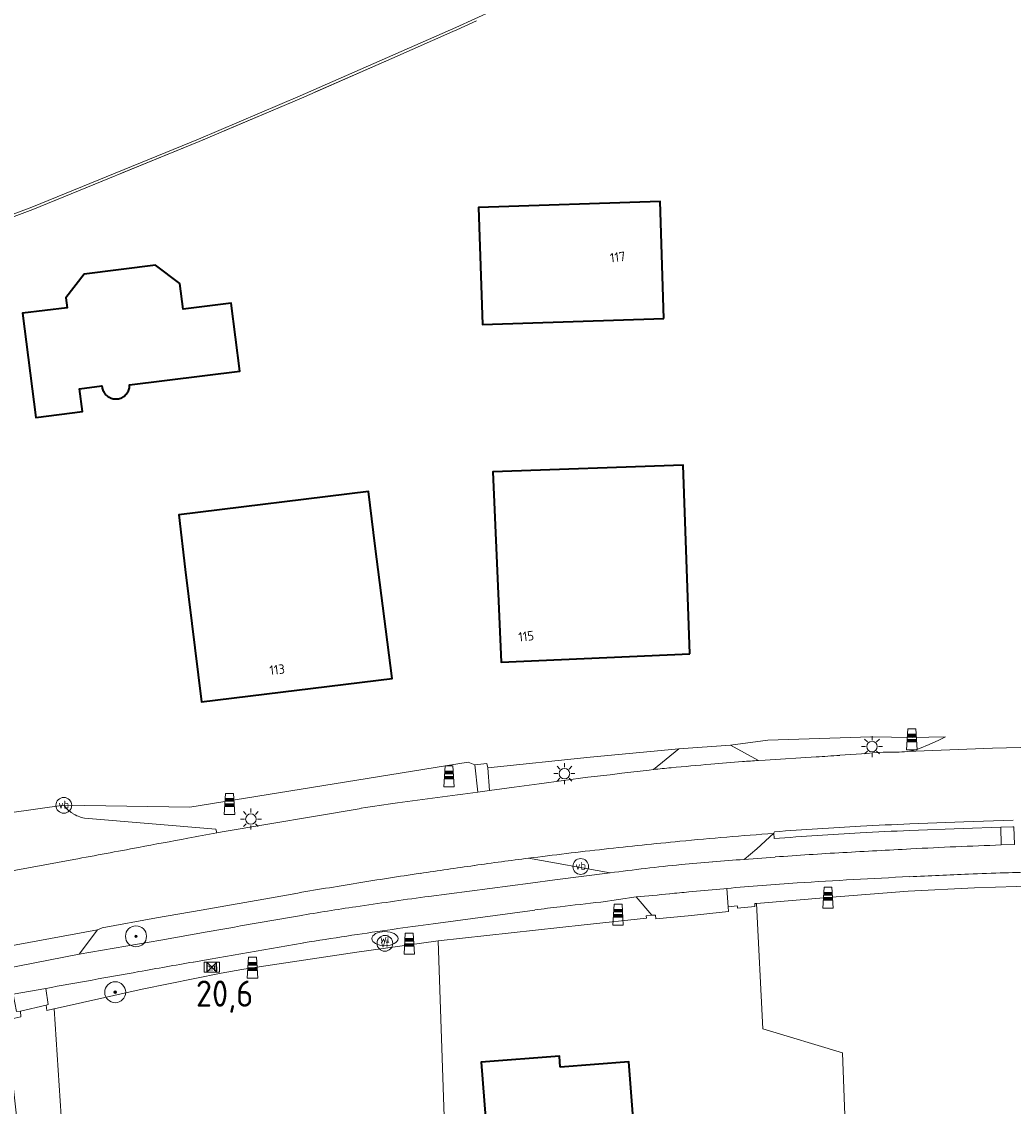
# Model space of a CAD drawing. Header units: metres. Extents: x 125158 to 132124, y 450612 to 454469.
# Tile 47 of 173: x 126338 to 126433, y 451539 to 451642. Entities that reach past the tile are written whole.
import ezdxf
from ezdxf.enums import TextEntityAlignment as Align

# ---------------------------------------------------------------- set-up
doc = ezdxf.new("R2010")
doc.units = ezdxf.units.M
doc.linetypes.add('IE-TERREINAFSCHEIDING', pattern=[10, 8, -2])
doc.layers.get('0').update_dxf_attribs({"color": 8})
for name, color, linetype, lineweight in [('B-XX-GR-BOOM-S', 8, 'Continuous', 25), ('B-XX-IE-MEUBILAIR_WEGMEUBILAIR-S', 8, 'Continuous', 25), ('B-XX-IE-TERREINAFSCHEIDING-G', 8, 'IE-TERREINAFSCHEIDING', 18), ('B-XX-IE-TERREINAFSCHEIDING-GV', 8, 'Continuous', 18), ('B-XX-KL-BRANDSTOF_LOCATIEPAAL-S', 8, 'Continuous', 25), ('B-XX-KL-ET_LS_OV_LICHTMAST-S', 8, 'Continuous', 25), ('B-XX-KL-WATER_PUT-S', 8, 'Continuous', 25), ('B-XX-OG-BEBOUWING-GV', 8, 'Continuous', 35), ('B-XX-OG-BEBOUWING-T18', 8, 'Continuous', 18), ('B-XX-OG-TERREIN_CULTUURSCHEIDING-GV', 8, 'Continuous', 18), ('B-XX-OG-WATER-GV', 8, 'Continuous', 18), ('B-XX-OG-WEG-GV', 8, 'Continuous', 18), ('B-XX-VW-HECTOMETRERING-S', 8, 'Continuous', 25), ('B-XX-VW-VERKEERSTEKEN_DRAAGCONSTRUCTIE-S', 8, 'Continuous', 25)]:
    doc.layers.add(name, color=color, linetype=linetype, lineweight=lineweight)
doc.layers.add('TOPOT30', color=1, linetype='Continuous')
doc.styles.add('ISO', font='iso', dxfattribs={"height": 5})
doc.styles.add('NLCS-ISO', font='NLCS-ISO.ttf')
doc.styles.add('NLCS-ISO-M-T18', font='NLCS-ISO.ttf', dxfattribs={"height": 1.8})

# ---------------------------------------------------------------- blocks, each defined once
blk = doc.blocks.new('SKL-WATER_WATERLEIDINGPUT-SO')
at = {"color": 0, "linetype": 'ByBlock', "lineweight": 18}
blk.add_ellipse((0, 0), major_axis=(2.5, 0), ratio=0.54, dxfattribs=at)
at = {"color": 0, "linetype": 'ByBlock', "lineweight": 18, "style": 'NLCS-ISO'}
blk.add_text('wl', height=1.5, dxfattribs=at).set_placement((0, 0), align=Align.MIDDLE_CENTER)
blk = doc.blocks.new('SIE-WATER_VERKLIKKER_TRANSPORTLEIDING-SO')
at = {"color": 0, "linetype": 'ByBlock', "lineweight": 18}
blk.add_circle((0, 0), 1.5, dxfattribs=at)
at = {"color": 0, "linetype": 'ByBlock', "lineweight": 18, "style": 'NLCS-ISO'}
blk.add_text('vt', height=1.5, dxfattribs=at).set_placement((0, 0), align=Align.MIDDLE_CENTER)
blk = doc.blocks.new('SKL-ET_OV_LICHTMAST-SO')
at = {"color": 0, "linetype": 'ByBlock', "lineweight": 18}
for points in [[(-1.25, 0), (-2, 0)], [(-1.41, 1.41), (-0.88, 0.88)], [(0, 2), (0, 1.25)], [(0.88, 0.88), (1.41, 1.41)], [(2, 0), (1.25, 0)], [(-1.41, -1.41), (-0.88, -0.88)], [(0, -1.25), (0, -2)], [(0.88, -0.88), (1.41, -1.41)]]:
    blk.add_lwpolyline(points, dxfattribs=at)
blk.add_circle((0, 0), 1, dxfattribs=at)
blk = doc.blocks.new('SIE-WEG_PAAL_GRENSPAAL-SO')
at = {"linetype": 'ByBlock', "lineweight": 18}
h = blk.add_hatch(color=0, dxfattribs=at)
h.dxf.hatch_style = 1
h.paths.add_polyline_path([(0.90625, -0.5), (0.875, 0), (-0.875, 0), (-0.90625, -0.5)])
h.paths.add_polyline_path([(-0.8125, 1), (-0.84375, 0.5), (0.84375, 0.5), (0.8125, 1)])
at = {"color": 0, "linetype": 'ByBlock', "lineweight": 18}
blk.add_lwpolyline([(-1, -2), (1, -2), (0.75, 2), (-0.75, 2)], close=True, dxfattribs=at)
for points in [[(0.875, 0), (-0.875, 0)], [(0.84375, 0.5), (-0.84375, 0.5)], [(0.8125, 1), (-0.8125, 1)], [(0.90625, -0.5), (-0.90625, -0.5)]]:
    blk.add_lwpolyline(points, dxfattribs=at)
blk = doc.blocks.new('SIE-WEG_PAAL_VERKEERSBORD-SO')
at = {"color": 0, "linetype": 'ByBlock', "lineweight": 18}
blk.add_circle((0, 0), 1.5, dxfattribs=at)
at = {"color": 0, "linetype": 'ByBlock', "lineweight": 18, "style": 'NLCS-ISO'}
blk.add_text('vb', height=1.5, dxfattribs=at).set_placement((0, 0.13), align=Align.MIDDLE_CENTER)
blk = doc.blocks.new('SIE-WEG_PAAL_HECTOMETERPAAL-SO')
at = {"color": 0, "linetype": 'ByBlock', "lineweight": 18}
blk.add_lwpolyline([(-1.44375, -0.94375), (1.44375, -0.94375), (1.44375, 0.94375), (-1.44375, 0.94375)], close=True, dxfattribs=at)
at = {"color": 0, "linetype": 'ByBlock', "lineweight": 18, "style": 'NLCS-ISO'}
blk.add_text('hm', height=1.5, dxfattribs=at).set_placement((0, 0), align=Align.MIDDLE_CENTER)
blk = doc.blocks.new('SGR-BOOM_01-SO')
at = {"linetype": 'ByBlock', "lineweight": 18}
h = blk.add_hatch(color=0, dxfattribs=at)
h.dxf.hatch_style = 1
edge = h.paths.add_edge_path()
edge.add_arc((0, 0), 0.25, 0, 360)
at = {"color": 0, "linetype": 'ByBlock', "lineweight": 18}
for radius in [2, 0.25]:
    blk.add_circle((0, 0), radius, dxfattribs=at)
blk = doc.blocks.new('kilometerpaal')
at = {"color": 0}
for p, q in [((-0.44, 0.44), (0.44, -0.44)), ((-0.44, -0.44), (-0.44, 0.44)), ((0.44, 0.44), (-0.44, -0.44)), ((0.44, -0.44), (0.44, 0.44))]:
    blk.add_line(p, q, dxfattribs=at)
at = {"color": 0, "style": 'ISO'}
blk.add_attdef('KILOMETERPAAL', (0.59, 0.87), '', height=2.5, dxfattribs=at)

msp = doc.modelspace()

# ---------------------------------------------------------------- linework, layer by layer
at = {"layer": 'B-XX-IE-TERREINAFSCHEIDING-G'}
msp.add_lwpolyline([(126381.66, 451642.26), (126379.77, 451641.39), (126379.39, 451641.23), (126373.58, 451638.67), (126364.98, 451634.89), (126355.24, 451630.76), (126339.38, 451624.28), (126331.79, 451621.45), (126327.35, 451619.79), (126315.73, 451616.58), (126306.15, 451615.13), (126294.15, 451613.6), (126293.05, 451613.48), (126290.49, 451613.19), (126290.38, 451613.18), (126281.32, 451612.15), (126266.71, 451610.4), (126251.5, 451609.06), (126235.64, 451607.99), (126215.24, 451607.35), (126207.13, 451607.03), (126199.49, 451606.73), (126192.64, 451606.47)], dxfattribs=at)
at = {"layer": 'B-XX-IE-TERREINAFSCHEIDING-GV'}
for points in [[(126397.81, 451649.92), (126379.68, 451641.62), (126364.86, 451635.11), (126355.16, 451630.99), (126339.27, 451624.49), (126327.27, 451620.02), (126315.67, 451616.82), (126306.1, 451615.36), (126294.09, 451613.83), (126281.28, 451612.39), (126266.66, 451610.63), (126251.48, 451609.29), (126235.63, 451608.27), (126215.22, 451607.59), (126191.21, 451606.66)], [(126192.64, 451606.47), (126199.49, 451606.73), (126207.13, 451607.03), (126215.24, 451607.35), (126235.64, 451607.99), (126251.5, 451609.06), (126266.71, 451610.4), (126281.32, 451612.15), (126290.38, 451613.18), (126290.49, 451613.19), (126293.05, 451613.48), (126294.15, 451613.6), (126306.15, 451615.13), (126315.73, 451616.58), (126327.35, 451619.79), (126331.79, 451621.45), (126339.38, 451624.28), (126355.24, 451630.76), (126364.98, 451634.89), (126373.58, 451638.67), (126379.39, 451641.23), (126379.77, 451641.39), (126381.66, 451642.26)]]:
    msp.add_lwpolyline(points, dxfattribs=at)
at = {"layer": 'B-XX-OG-BEBOUWING-GV'}
for points in [[(126399.52, 451613.89), (126399.15, 451625.03), (126381.85, 451624.45), (126382.23, 451613.31)], [(126353.38, 451617.21), (126351.07, 451618.97), (126344.28, 451618.11), (126342.52, 451615.85), (126342.64, 451614.89), (126338.38, 451614.39), (126339.65, 451604.45), (126344.11, 451605.02), (126343.84, 451607.17), (126345.97, 451607.45), (126345.98, 451607.34), (126346, 451607.24), (126346.03, 451607.14), (126346.06, 451607.05), (126346.1, 451606.95), (126346.15, 451606.86), (126346.21, 451606.78), (126346.27, 451606.69), (126346.33, 451606.61), (126346.41, 451606.54), (126346.49, 451606.48), (126346.57, 451606.42), (126346.66, 451606.37), (126346.75, 451606.32), (126346.85, 451606.28), (126346.94, 451606.25), (126347.04, 451606.23), (126347.15, 451606.22), (126347.25, 451606.21), (126347.35, 451606.21), (126347.45, 451606.22), (126347.55, 451606.23), (126347.65, 451606.26), (126347.75, 451606.29), (126347.85, 451606.33), (126347.94, 451606.38), (126348.02, 451606.43), (126348.11, 451606.49), (126348.18, 451606.56), (126348.26, 451606.63), (126348.32, 451606.71), (126348.38, 451606.79), (126348.44, 451606.88), (126348.48, 451606.97), (126348.52, 451607.07), (126348.55, 451607.17), (126348.58, 451607.27), (126348.59, 451607.37), (126348.6, 451607.47), (126348.6, 451607.57), (126359.1, 451608.87), (126358.28, 451615.33), (126353.69, 451614.77)], [(126402, 451581.92), (126401.34, 451599.91), (126383.21, 451599.25), (126384.01, 451581.12)], [(126372.01, 451592.19), (126371.37, 451597.4), (126353.28, 451595.17), (126353.88, 451589.95), (126355.44, 451577.32), (126373.61, 451579.56)], [(126389.64, 451542.51), (126389.56, 451543.56), (126382.11, 451542.99), (126383.11, 451530), (126393.09, 451530.77), (126392.94, 451532.77), (126396.94, 451533.08), (126396.17, 451543.01)]]:
    msp.add_lwpolyline(points, close=True, dxfattribs=at)
at = {"layer": 'B-XX-OG-TERREIN_CULTUURSCHEIDING-GV'}
for points in [[(126381.66, 451642.26), (126379.77, 451641.39), (126379.39, 451641.23), (126373.58, 451638.67), (126364.98, 451634.89), (126355.24, 451630.76), (126339.38, 451624.28), (126331.79, 451621.45), (126327.35, 451619.79), (126315.73, 451616.58), (126306.15, 451615.13), (126294.15, 451613.6), (126293.05, 451613.48), (126290.49, 451613.19), (126290.38, 451613.18), (126281.32, 451612.15), (126266.71, 451610.4), (126251.5, 451609.06), (126235.64, 451607.99), (126215.24, 451607.35), (126207.13, 451607.03), (126199.49, 451606.73), (126192.64, 451606.47)], [(126337.16, 451566.74), (126342.33, 451567.47), (126354.34, 451567.29), (126380.86, 451571.57), (126381.49, 451571.34), (126382.65, 451571.47), (126382.74, 451571.03), (126392.49, 451572.07), (126400.95, 451572.87), (126405.87, 451573.19), (126409.42, 451573.68), (126414.34, 451573.84), (126419.24, 451573.99), (126423.17, 451573.94), (126426.34, 451573.99), (126426.03, 451573.83), (126425.72, 451573.67), (126424.81, 451573.27), (126423.89, 451572.89), (126423.58, 451572.78), (126423.5, 451572.76), (126423.3, 451572.7), (126423.21, 451572.68), (126423.16, 451572.67), (126423.11, 451572.66), (126422.71, 451572.6), (126426.76, 451572.77), (126430.82, 451572.91), (126434.87, 451573.02)], [(126435.11, 451559.78), (126429.12, 451559.6), (126422.8, 451559.28), (126415.15, 451558.67), (126408.33, 451558.11), (126408.96, 451546.16), (126416.55, 451543.88), (126419.02, 451477.63), (126420.08, 451477.63), (126420.34, 451470.62), (126427.35, 451470.75), (126457.11, 451471.6)], [(126419.02, 451477.63), (126416.55, 451543.88), (126408.96, 451546.16), (126408.33, 451558.11), (126408.18, 451558.1), (126408.19, 451557.82), (126406.54, 451557.67), (126406.53, 451557.73), (126406.52, 451557.78), (126406.51, 451557.89), (126405.64, 451557.79), (126405.68, 451557.36), (126401.82, 451556.92), (126398.74, 451556.66), (126398.72, 451557.01), (126398.36, 451556.99), (126397.83, 451556.94), (126397.85, 451556.71), (126391.91, 451556.08), (126378.01, 451554.55), (126381.58, 451449.32)], [(126381.58, 451449.32), (126378.01, 451554.55), (126377.79, 451554.53), (126370.27, 451553.48), (126360.31, 451551.98), (126359.31, 451551.82), (126357.32, 451551.48), (126349.79, 451549.93), (126341.4, 451548.06), (126342.08, 451537.83)]]:
    msp.add_lwpolyline(points, dxfattribs=at)
for points in [[(126382.23, 451613.31), (126381.85, 451624.45), (126399.15, 451625.03), (126399.52, 451613.89)], [(126339.65, 451604.45), (126338.38, 451614.39), (126342.64, 451614.89), (126342.52, 451615.85), (126344.28, 451618.11), (126351.07, 451618.97), (126353.38, 451617.21), (126353.69, 451614.77), (126358.28, 451615.33), (126359.1, 451608.87), (126348.6, 451607.57), (126348.6, 451607.47), (126348.59, 451607.37), (126348.58, 451607.27), (126348.55, 451607.17), (126348.52, 451607.07), (126348.48, 451606.97), (126348.44, 451606.88), (126348.38, 451606.79), (126348.32, 451606.71), (126348.26, 451606.63), (126348.18, 451606.56), (126348.11, 451606.49), (126348.02, 451606.43), (126347.94, 451606.38), (126347.85, 451606.33), (126347.75, 451606.29), (126347.65, 451606.26), (126347.55, 451606.23), (126347.45, 451606.22), (126347.35, 451606.21), (126347.25, 451606.21), (126347.15, 451606.22), (126347.04, 451606.23), (126346.94, 451606.25), (126346.85, 451606.28), (126346.75, 451606.32), (126346.66, 451606.37), (126346.57, 451606.42), (126346.49, 451606.48), (126346.41, 451606.54), (126346.33, 451606.61), (126346.27, 451606.69), (126346.21, 451606.78), (126346.15, 451606.86), (126346.1, 451606.95), (126346.06, 451607.05), (126346.03, 451607.14), (126346, 451607.24), (126345.98, 451607.34), (126345.97, 451607.45), (126343.84, 451607.17), (126344.11, 451605.02)], [(126384.01, 451581.12), (126383.21, 451599.25), (126401.34, 451599.91), (126402, 451581.92)], [(126353.88, 451589.95), (126353.28, 451595.17), (126371.37, 451597.4), (126372.01, 451592.19), (126373.61, 451579.56), (126355.44, 451577.32)], [(126340.7, 451547.9), (126340.65, 451548.43), (126338.21, 451547.86), (126338.25, 451547.32), (126337.37, 451547.11), (126336.81, 451547.01), (126337.86, 451537.57), (126342.08, 451537.83), (126341.4, 451548.06), (126341.38, 451548.06)], [(126382.11, 451542.99), (126389.56, 451543.56), (126389.64, 451542.51), (126396.17, 451543.01), (126396.94, 451533.08), (126392.94, 451532.77), (126393.09, 451530.77), (126383.11, 451530)]]:
    msp.add_lwpolyline(points, close=True, dxfattribs=at)
at = {"layer": 'B-XX-OG-WATER-GV'}
msp.add_lwpolyline([(126191.21, 451606.66), (126215.22, 451607.59), (126235.63, 451608.27), (126251.48, 451609.29), (126266.66, 451610.63), (126281.28, 451612.39), (126294.09, 451613.83), (126306.1, 451615.36), (126315.67, 451616.82), (126327.27, 451620.02), (126339.27, 451624.49), (126355.16, 451630.99), (126364.86, 451635.11), (126379.68, 451641.62), (126397.81, 451649.92)], dxfattribs=at)
at = {"layer": 'B-XX-OG-WEG-GV'}
for points in [[(126422.71, 451572.6), (126423.11, 451572.66), (126423.16, 451572.67), (126423.21, 451572.68), (126423.3, 451572.7), (126423.5, 451572.76), (126423.58, 451572.78), (126423.89, 451572.89), (126424.81, 451573.27), (126425.72, 451573.67), (126426.03, 451573.83), (126426.34, 451573.99), (126423.17, 451573.94), (126419.24, 451573.99), (126414.34, 451573.84), (126409.42, 451573.68), (126405.87, 451573.19)], [(126408.54, 451571.74), (126405.87, 451573.19), (126400.95, 451572.87), (126398.53, 451570.88)], [(126405.87, 451573.19), (126408.54, 451571.74), (126409.16, 451571.78), (126414.02, 451572.09)], [(126420.42, 451572.54), (126420.7, 451572.55)], [(126420.7, 451572.55), (126420.42, 451572.54)], [(126455.16, 451573.21), (126451.11, 451573.22), (126447.05, 451573.21), (126442.99, 451573.17), (126438.93, 451573.11), (126434.87, 451573.02), (126430.82, 451572.91), (126426.76, 451572.77), (126422.71, 451572.6)], [(126381.77, 451568.72), (126381.49, 451571.34), (126380.86, 451571.57), (126354.34, 451567.29), (126342.33, 451567.47)], [(126414.02, 451572.09), (126409.16, 451571.78), (126408.54, 451571.74)], [(126398.53, 451570.88), (126398.1, 451570.83), (126395.5, 451570.52), (126394.39, 451570.39), (126392.28, 451570.15), (126389.95, 451569.83), (126387.62, 451569.52), (126385.25, 451569.2), (126382.89, 451568.89), (126381.77, 451568.72)], [(126342.33, 451567.47), (126337.16, 451566.74), (126336.79, 451566.08), (126334.8, 451563.96), (126326.86, 451562.71), (126324.15, 451562.28), (126323.55, 451561.04), (126322.52, 451559.01)], [(126344.3, 451566.25), (126356.83, 451565.19), (126356.9, 451564.84), (126357.43, 451564.94), (126370.66, 451567.18)], [(126370.66, 451567.18), (126357.43, 451564.94), (126356.9, 451564.84)], [(126356.9, 451564.84), (126356.83, 451565.19), (126344.3, 451566.25)], [(126422.92, 451565.06), (126428.05, 451565.25), (126431.62, 451565.38), (126432.77, 451565.42), (126432.85, 451565.43)], [(126431.66, 451563.7), (126431.62, 451565.38), (126428.05, 451565.25), (126422.92, 451565.06)], [(126432.81, 451566.06), (126428.09, 451565.89), (126422.96, 451565.7)], [(126422.96, 451565.7), (126428.09, 451565.89), (126432.81, 451566.06)], [(126407.17, 451562.32), (126408.38, 451563.33), (126409.98, 451564.8)], [(126410.02, 451564.3), (126409.98, 451564.8), (126408.38, 451563.33), (126407.17, 451562.32), (126410.12, 451562.54)], [(126410.07, 451564.94), (126409.98, 451564.8), (126410.02, 451564.3)], [(126409.98, 451564.8), (126410.07, 451564.94)], [(126432.93, 451563.72), (126431.66, 451563.7)], [(126331.49, 451560.16), (126331.55, 451560.17), (126333.4, 451560.5), (126343.29, 451562.32)], [(126343.29, 451562.32), (126333.4, 451560.5), (126331.55, 451560.17), (126331.49, 451560.16)], [(126376.73, 451558.73), (126377.11, 451558.78), (126386.79, 451560.06), (126389.11, 451560.36), (126394.39, 451561.04), (126386.62, 451562.43)], [(126386.62, 451562.43), (126394.39, 451561.04)], [(126410.12, 451562.54), (126407.17, 451562.32)], [(126394.39, 451561.04), (126389.11, 451560.36)], [(126389.11, 451560.36), (126386.79, 451560.06), (126377.11, 451558.78), (126376.73, 451558.73)], [(126405.51, 451559.55), (126405.64, 451557.79), (126406.51, 451557.89), (126406.52, 451557.78), (126406.53, 451557.73), (126406.54, 451557.67), (126408.19, 451557.82), (126408.18, 451558.1), (126408.33, 451558.11), (126415.15, 451558.67), (126422.8, 451559.28), (126429.12, 451559.6), (126435.11, 451559.78), (126441.74, 451559.96)], [(126364.27, 451559.04), (126355.42, 451557.49), (126351.17, 451556.75), (126345.99, 451555.79), (126345.55, 451555.59)], [(126355.42, 451557.49), (126364.27, 451559.04)], [(126396.87, 451558.75), (126398.36, 451556.99), (126398.72, 451557.01), (126398.74, 451556.66), (126401.82, 451556.92), (126405.68, 451557.36), (126405.64, 451557.79), (126405.51, 451559.55), (126405.22, 451559.52), (126401.9, 451559.22)], [(126401.9, 451559.22), (126405.22, 451559.52), (126405.51, 451559.55)], [(126349.79, 451549.93), (126357.32, 451551.48), (126359.31, 451551.82), (126360.31, 451551.98), (126370.27, 451553.48), (126377.79, 451554.53), (126378.01, 451554.55), (126391.91, 451556.08), (126397.85, 451556.71), (126397.83, 451556.94), (126398.36, 451556.99), (126396.87, 451558.75), (126393.51, 451558.25)], [(126393.51, 451558.25), (126396.87, 451558.75)], [(126326.53, 451552.17), (126329.8, 451552.77), (126333.29, 451553.35), (126345.55, 451555.59), (126345.99, 451555.79), (126351.17, 451556.75), (126355.42, 451557.49)], [(126387.22, 451557.49), (126377.53, 451556.18), (126377.05, 451556.12)], [(126377.05, 451556.12), (126377.53, 451556.18), (126387.22, 451557.49)], [(126345.55, 451555.59), (126343.78, 451553.28), (126351.59, 451554.62)], [(126351.59, 451554.62), (126343.78, 451553.28), (126333.85, 451551.34), (126327.96, 451550.24)], [(126365.19, 451554.36), (126365.04, 451554.33), (126356.29, 451552.81), (126354.68, 451552.53)], [(126356.29, 451552.81), (126365.04, 451554.33), (126365.19, 451554.36)], [(126354.68, 451552.53), (126356.29, 451552.81)], [(126337.51, 451549.47), (126340.61, 451550.02)], [(126340.61, 451550.02), (126340.84, 451548.49), (126340.65, 451548.43), (126340.7, 451547.9), (126341.38, 451548.06), (126341.4, 451548.06), (126349.79, 451549.93)]]:
    msp.add_lwpolyline(points, dxfattribs=at)
for points in [[(126382.74, 451571.03), (126382.89, 451568.89), (126385.25, 451569.2), (126387.62, 451569.52), (126389.95, 451569.83), (126392.28, 451570.15), (126394.39, 451570.39), (126395.5, 451570.52), (126398.1, 451570.83), (126398.53, 451570.88), (126400.95, 451572.87), (126392.49, 451572.07)], [(126382.74, 451571.03), (126382.65, 451571.47), (126381.49, 451571.34), (126381.77, 451568.72), (126382.89, 451568.89)], [(126432.77, 451565.42), (126431.62, 451565.38), (126431.66, 451563.7), (126432.93, 451563.72), (126432.85, 451565.43)], [(126343.78, 451553.28), (126345.55, 451555.59), (126333.29, 451553.35), (126333.85, 451551.34)], [(126340.65, 451548.43), (126340.84, 451548.49), (126340.61, 451550.02), (126337.51, 451549.47), (126337.81, 451547.8), (126338.21, 451547.86)]]:
    msp.add_lwpolyline(points, close=True, dxfattribs=at)
for centre, radius, start, end in [((126344.36, 452593.23), 1023.52, 274.02947, 274.26177), ((126421.4, 451585.13), 12.6, 266.8006, 275.9395), ((126439.55, 451144.91), 427.96, 94.7668, 95.2747), ((126453.83, 450972.84), 600.62, 94.47151, 94.76073), ((126420.68, 451396.81), 175.36, 93.9704, 94.472), ((126396.79, 451846.81), 275.27, 273.5885, 274.0598), ((126408.02, 451487.55), 83.87, 95.3477, 96.4995), ((126455.21, 450982.85), 590.45, 97.1444, 97.89268), ((126344.84, 451569.39), 3.16, 217.4277, 227.6929), ((126391.05, 451446.25), 122.64, 97.9341, 99.5707), ((126344.9, 451569.43), 3.23, 227.4177, 237.4204), ((126344.95, 451569.51), 3.33, 237.4541, 248.0854), ((126344.93, 451569.51), 3.32, 248.3776, 259.0425), ((126458.91, 450876.1), 690.58, 93.3746, 94.0558), ((126431.28, 451342.62), 223.23, 92.1348, 93.3433), ((126802.13, 449153.38), 2452.22, 100.5263, 100.63775), ((126717.45, 449609.2), 1988.61, 100.44597, 100.52654), ((126443.92, 451114.41), 451.67, 95.4474, 96.3681), ((126441.47, 451141.95), 424.02, 94.8648, 95.4709), ((126443.6, 451120.59), 445.48, 94.3288, 94.9056), ((126458.87, 450875.46), 690.58, 93.3746, 94.0558), ((126431.24, 451341.99), 223.23, 92.1348, 93.3433), ((126028.54, 453273.91), 1740.3, 280.41989, 280.6263), ((126444.49, 451108.14), 457.96, 96.3518, 97.2598), ((126454.07, 450942.78), 621.31, 92.86267, 93.45968), ((126454.98, 450925.31), 638.81, 92.47926, 92.86589), ((126455.41, 450918.54), 645.59, 92.1089, 92.49145), ((126455.69, 451031.77), 535.14, 97.4158, 97.9739), ((126421.62, 451353.31), 209.51, 94.7784, 95.6036), ((126421.63, 451352.47), 210.34, 93.9427, 94.7644), ((126455.1, 450923.58), 640.55, 93.44801, 94.02708), ((126453.76, 451043.78), 522.98, 98.5192, 99.1863), ((126455.42, 451033.28), 533.6, 97.9683, 98.5281), ((126421.78, 451351.69), 211.13, 96.5312, 97.4561), ((126421.5, 451354.11), 208.7, 95.5938, 96.5297), ((126441.68, 451236.55), 324.63, 91.7094, 92.3173), ((126447.29, 451041.05), 520.21, 91.0467, 91.6845), ((126454.15, 451039.89), 526.88, 99.1607, 99.8228), ((126428.7, 451301.81), 258.78, 93.6501, 95.1408), ((126454.66, 450897.32), 664.11, 92.73809, 93.66364), ((126461.29, 450760.82), 800.76, 92.34288, 92.74583), ((126393.57, 451613.79), 55.13, 273.4325, 276.7654), ((126415.36, 451412.53), 147.3, 95.2405, 95.9581), ((126433.38, 451135.92), 426.59, 97.6313, 98.5213), ((126506.13, 450573.29), 991.38, 96.52322, 96.74926), ((126629.49, 450009.9), 1569.52, 99.70982, 100.04227), ((126413.16, 451271.13), 289.88, 98.5295, 99.6079), ((126422.39, 451296.01), 263.84, 97.1347, 97.6609), ((126482.19, 450795.34), 768.01, 97.86815, 98.45209), ((126730.74, 449443.24), 2145.15, 100.06597, 100.18055), ((126400.97, 451341.22), 216.12, 98.4263, 99.5304), ((126561.84, 450362.13), 1208.29, 99.87243, 100.12209), ((126986.94, 447988.12), 3620.06, 100.14201, 100.28492)]:
    msp.add_arc(centre, radius, start, end, dxfattribs=at)
at = {"layer": 'B-XX-OG-WEG-GV', "extrusion": (0, 0, -1)}
for centre, radius, start, end in [((-126344.36, 452593.23), 1023.52, 265.73823, 265.97053), ((-126421.4, 451585.13), 12.6, 264.0605, 273.1994), ((-126439.55, 451144.91), 427.96, 84.7253, 85.2332), ((-126453.83, 450972.84), 600.62, 85.23927, 85.52849), ((-126420.68, 451396.81), 175.36, 85.528, 86.0296), ((-126396.79, 451846.81), 275.27, 265.9402, 266.4115), ((-126408.02, 451487.55), 83.87, 83.5005, 84.6523), ((-126455.21, 450982.85), 590.45, 82.10732, 82.8556), ((-126344.84, 451569.39), 3.16, 312.3071, 322.5723), ((-126391.05, 451446.25), 122.64, 80.4293, 82.0659), ((-126344.9, 451569.43), 3.23, 302.5796, 312.5823), ((-126344.95, 451569.51), 3.33, 291.9146, 302.5459), ((-126344.93, 451569.51), 3.32, 280.9575, 291.6224), ((-126458.91, 450876.1), 690.58, 85.9442, 86.6254), ((-126431.28, 451342.62), 223.23, 86.6567, 87.8652), ((-126802.13, 449153.38), 2452.22, 79.36225, 79.4737), ((-126717.45, 449609.2), 1988.61, 79.47346, 79.55403), ((-126443.92, 451114.41), 451.67, 83.6319, 84.5526), ((-126441.47, 451141.95), 424.02, 84.5291, 85.1352), ((-126443.6, 451120.59), 445.48, 85.0944, 85.6712), ((-126458.87, 450875.46), 690.58, 85.9442, 86.6254), ((-126431.24, 451341.99), 223.23, 86.6567, 87.8652), ((-126028.54, 453273.91), 1740.3, 259.3737, 259.58011), ((-126444.49, 451108.14), 457.96, 82.7402, 83.6482), ((-126454.07, 450942.78), 621.31, 86.54032, 87.13733), ((-126454.98, 450925.31), 638.81, 87.13411, 87.52074), ((-126455.41, 450918.54), 645.59, 87.50855, 87.8911), ((-126455.69, 451031.77), 535.14, 82.0261, 82.5842), ((-126421.62, 451353.31), 209.51, 84.3964, 85.2216), ((-126421.63, 451352.47), 210.34, 85.2356, 86.0573), ((-126455.1, 450923.58), 640.55, 85.97292, 86.55199), ((-126453.76, 451043.78), 522.98, 80.8137, 81.4808), ((-126455.42, 451033.28), 533.6, 81.4719, 82.0317), ((-126421.78, 451351.69), 211.13, 82.5439, 83.4688), ((-126421.5, 451354.11), 208.7, 83.4703, 84.4062), ((-126441.68, 451236.55), 324.63, 87.6827, 88.2906), ((-126447.29, 451041.05), 520.21, 88.3155, 88.9533), ((-126454.15, 451039.89), 526.88, 80.1772, 80.8393), ((-126428.7, 451301.81), 258.78, 84.8592, 86.3499), ((-126454.66, 450897.32), 664.11, 86.33636, 87.26191), ((-126461.29, 450760.82), 800.76, 87.25417, 87.65712), ((-126393.57, 451613.79), 55.13, 263.2346, 266.5675), ((-126415.36, 451412.53), 147.3, 84.0419, 84.7595), ((-126433.38, 451135.92), 426.59, 81.4787, 82.3687), ((-126506.13, 450573.29), 991.38, 83.25074, 83.47678), ((-126629.49, 450009.9), 1569.52, 79.95773, 80.29018), ((-126413.16, 451271.13), 289.88, 80.3921, 81.4705), ((-126422.39, 451296.01), 263.84, 82.3391, 82.8653), ((-126482.19, 450795.34), 768.01, 81.54791, 82.13185), ((-126730.74, 449443.24), 2145.15, 79.81945, 79.93403), ((-126400.97, 451341.22), 216.12, 80.4696, 81.5737), ((-126561.84, 450362.13), 1208.29, 79.87791, 80.12757), ((-126986.94, 447988.12), 3620.06, 79.71508, 79.85799)]:
    msp.add_arc(centre, radius, start, end, dxfattribs=at)

# ---------------------------------------------------------------- block references
at = {"layer": 'B-XX-GR-BOOM-S', "xscale": 0.5, "yscale": 0.5, "zscale": 0.5}
for p in [(126349.21, 451554.98), (126347.23, 451549.65)]:
    msp.add_blockref('SGR-BOOM_01-SO', p, dxfattribs=at)
at = {"layer": 'B-XX-IE-MEUBILAIR_WEGMEUBILAIR-S', "xscale": 0.5, "yscale": 0.5, "zscale": 0.5}
for p in [(126423.15, 451573.76), (126379.04, 451570.23), (126358.12, 451567.61), (126415.15, 451558.67), (126395.15, 451557.05), (126375.25, 451554.28), (126360.31, 451551.98)]:
    msp.add_blockref('SIE-WEG_PAAL_GRENSPAAL-SO', p, dxfattribs=at)
at = {"layer": 'B-XX-KL-BRANDSTOF_LOCATIEPAAL-S', "xscale": 0.5, "yscale": 0.5, "zscale": 0.5}
msp.add_blockref('SIE-WATER_VERKLIKKER_TRANSPORTLEIDING-SO', (126372.93, 451554.31), dxfattribs=at)
at = {"layer": 'B-XX-KL-ET_LS_OV_LICHTMAST-S', "xscale": 0.5, "yscale": 0.5, "zscale": 0.5}
for p in [(126419.35, 451573.07), (126390.04, 451570.49), (126360.16, 451566.16)]:
    msp.add_blockref('SKL-ET_OV_LICHTMAST-SO', p, dxfattribs=at)
at = {"layer": 'B-XX-KL-WATER_PUT-S', "xscale": 0.5, "yscale": 0.5, "zscale": 0.5}
msp.add_blockref('SKL-WATER_WATERLEIDINGPUT-SO', (126372.93, 451554.76), dxfattribs=at)
at = {"layer": 'B-XX-VW-HECTOMETRERING-S', "xscale": 0.5, "yscale": 0.5, "zscale": 0.5}
msp.add_blockref('SIE-WEG_PAAL_HECTOMETERPAAL-SO', (126356.43, 451552.03), dxfattribs=at)
at = {"layer": 'B-XX-VW-VERKEERSTEKEN_DRAAGCONSTRUCTIE-S', "xscale": 0.5, "yscale": 0.5, "zscale": 0.5}
for p in [(126342.33, 451567.47), (126391.59, 451561.64)]:
    msp.add_blockref('SIE-WEG_PAAL_VERKEERSBORD-SO', p, dxfattribs=at)
at = {"layer": 'TOPOT30'}
ref = msp.add_blockref('kilometerpaal', (126356.43, 451552.03), dxfattribs=at)
ref.add_attrib('KILOMETERPAAL', '20,6', (126354.92, 451548.27), dxfattribs={"color": 0, "height": 2.5, "style": 'ISO'})

# ---------------------------------------------------------------- texts
at = {"layer": 'B-XX-OG-BEBOUWING-T18', "style": 'NLCS-ISO-M-T18'}
for s, p in [('117', (126395.11, 451619.74)), ('115', (126386.39, 451583.59)), ('113', (126362.66, 451580.41))]:
    msp.add_text(s, height=0.9, rotation=6.6, dxfattribs=at).set_placement(p, align=Align.MIDDLE_CENTER)

doc.saveas('drawing.dxf')
